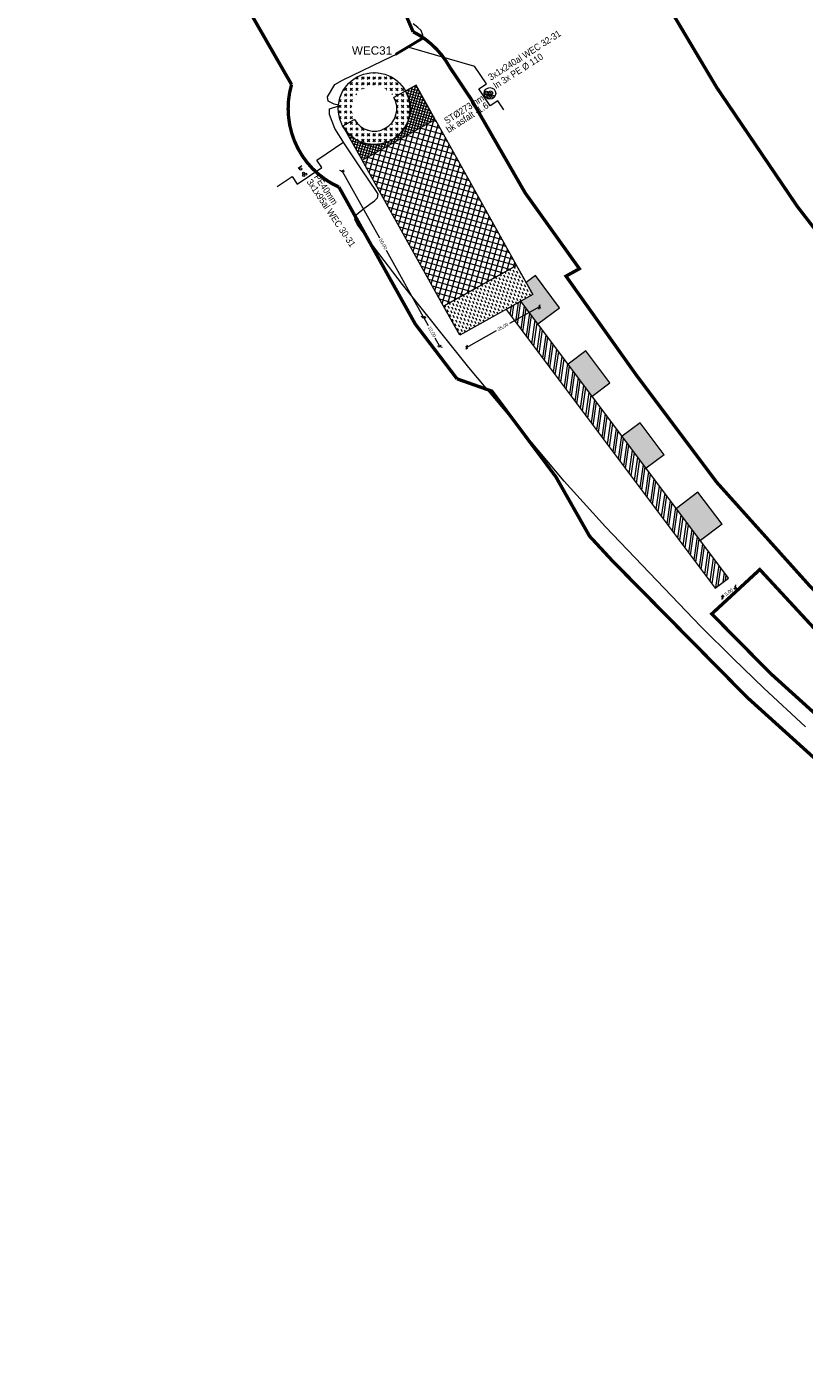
# Model space of a CAD drawing. Header units: metres. Extents: x 68442 to 71740, y 407111 to 411160.
# Tile 78 of 186: x 70321 to 70554, y 407735 to 408137. Entities that reach past the tile are written whole.
import ezdxf
from ezdxf.enums import TextEntityAlignment as Align

# ---------------------------------------------------------------- set-up
doc = ezdxf.new("R2010")
doc.units = ezdxf.units.M
doc.linetypes.add('XX-CENTER', pattern=[8, 5, -1, 1, -1])
doc.layers.get('0').update_dxf_attribs({"lineweight": 0})
doc.layers.get('Defpoints').update_dxf_attribs({"lineweight": 0})
for name, color, linetype, lineweight in [('- van den heuvel - hs', 1, 'Continuous', 0), ('- van den heuvel - pe 40mm', 3, 'Continuous', 0), ('- van den heuvel -aanpeillijntjes en ge-explodeerde maatvoering', 7, 'Continuous', 0), ('- van den heuvel -kabel', 150, 'Continuous', 0), ('- van den heuvel -pe 110mm', 7, 'Continuous', 0), ('- van den heuvel -staal 273mm', 7, 'Continuous', 0), ('- van den heuvel -txt', 7, 'Continuous', 0), ('-revisie mantelbuizen', 7, 'Continuous', 0), ('MACG_alg_werkgrens', 3, 'XX-CENTER', 0), ('RS AB Kabel', 224, 'Continuous', 0)]:
    doc.layers.add(name, color=color, linetype=linetype, lineweight=lineweight)
for name, color, linetype, lineweight, transparency in [('MACG_n_maatvoering', 3, 'Continuous', 0, 0.8), ('MACG_n_vhr_arc_auxcrane', 3, 'Continuous', 0, 0.8), ('MACG_n_vhr_arc_craneplatform_18', 150, 'Continuous', 0, 0.8), ('MACG_n_vhr_arc_craneplatform_18_temp', 34, 'Continuous', 0, 0.8), ('MACG_n_vhr_arc_gravel', 34, 'Continuous', 0, 0.8), ('MACG_n_vhr_arc_laydown', 2, 'Continuous', 0, 0.8), ('MACG_n_vhr_arc_preassembly_13.5', 6, 'Continuous', 0, 0.8), ('MACG_n_vhr_kant_', 7, 'Continuous', 0, 0.8)]:
    doc.layers.add(name, color=color, linetype=linetype, lineweight=lineweight, transparency=transparency)
doc.styles.add('Arial', font='arial.ttf')
doc.styles.add('MACG_standaard', font='arial.ttf', dxfattribs={"height": 2})
doc.styles.get("Standard").update_dxf_attribs({"font": 'arial.ttf'})
doc.dimstyles.new('MACG_standaard', dxfattribs={"dimscale": 0, "dimtxt": 2, "dimasz": 2, "dimexe": 1, "dimexo": 0.1, "dimgap": 1, "dimtad": 0, "dimzin": 1, "dimtxsty": 'MACG_standaard', "dimcen": 0, "dimclrd": 256, "dimclre": 256, "dimclrt": 256, "dimazin": 0, "dimtfac": 1, "dimtofl": 0, "dimtmove": 1, "dimatfit": 3, "dimfxl": 1, "dimfxlon": 1, "dimtfill": 1, "dimlwd": -1, "dimlwe": -1, "dimarcsym": 0})

# ---------------------------------------------------------------- blocks, each defined once
blk = doc.blocks.new('_Oblique')
at = {"color": 0, "linetype": 'ByBlock', "lineweight": -2}
blk.add_line((-0.5, -0.5), (0.5, 0.5), dxfattribs=at)
blk = doc.blocks.new('*D132')
at = {"layer": 'Defpoints', "color": 0, "transparency": 16777216}
for p in [(70421.38, 408097.61), (70445.71, 408053.92), (70439.76, 408050.61)]:
    blk.add_point(p, dxfattribs=at)
at = {"layer": 'MACG_n_maatvoering', "transparency": 16777216}
for p, q in [((70415.87, 408094.54), (70415, 408094.05)), ((70415.43, 408094.29), (70426.53, 408074.36)), ((70439.76, 408050.61), (70428.66, 408070.54)), ((70440.2, 408050.85), (70439.32, 408050.37))]:
    blk.add_line(p, q, dxfattribs=at)
for p, rotation in [((70415.43, 408094.29), 119.1110258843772), ((70439.76, 408050.61), 299.1110258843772)]:
    blk.add_blockref('_Oblique', p, dxfattribs=dict(at, rotation=rotation))
at = {"layer": 'MACG_n_maatvoering', "transparency": 16777216, "insert": (70427.6, 408072.45), "char_height": 1, "attachment_point": 5, "rotation": 299.111, "style": 'MACG_standaard', "bg_fill": 3, "box_fill_scale": 1.1, "bg_fill_color": 256, "bg_fill_true_color": 13158600, "bg_fill_transparency": 0}
blk.add_mtext('50,00', dxfattribs=at)
blk = doc.blocks.new('*D131')
at = {"layer": 'Defpoints', "color": 0, "transparency": 16777216}
for p in [(70445.71, 408053.91), (70450.58, 408045.18), (70444.63, 408041.87)]:
    blk.add_point(p, dxfattribs=at)
at = {"layer": 'MACG_n_maatvoering', "transparency": 16777216}
for p, q in [((70440.2, 408050.84), (70439.33, 408050.36)), ((70439.76, 408050.6), (70441.16, 408048.1)), ((70444.63, 408041.87), (70443.24, 408044.37)), ((70445.06, 408042.11), (70444.19, 408041.62))]:
    blk.add_line(p, q, dxfattribs=at)
for p, rotation in [((70439.76, 408050.6), 119.1110258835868), ((70444.63, 408041.87), 299.1110258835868)]:
    blk.add_blockref('_Oblique', p, dxfattribs=dict(at, rotation=rotation))
at = {"layer": 'MACG_n_maatvoering', "transparency": 16777216, "insert": (70442.2, 408046.23), "char_height": 1, "attachment_point": 5, "rotation": 299.111, "style": 'MACG_standaard', "bg_fill": 3, "box_fill_scale": 1.1, "bg_fill_color": 256, "bg_fill_true_color": 13158600, "bg_fill_transparency": 0}
blk.add_mtext('10,00', dxfattribs=at)
blk = doc.blocks.new('*D130')
at = {"layer": 'Defpoints', "color": 0, "transparency": 16777216}
for p in [(70472.41, 408057.36), (70474.43, 408053.73), (70450.57, 408045.2)]:
    blk.add_point(p, dxfattribs=at)
at = {"layer": 'MACG_n_maatvoering', "transparency": 16777216}
for p, q in [((70474.43, 408053.73), (70465.43, 408048.72)), ((70474.19, 408054.17), (70474.67, 408053.3)), ((70452.59, 408041.57), (70461.59, 408046.58)), ((70452.35, 408042.01), (70452.83, 408041.13))]:
    blk.add_line(p, q, dxfattribs=at)
for p, rotation in [((70474.43, 408053.73), 29.12065022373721), ((70452.59, 408041.57), 209.1206502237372)]:
    blk.add_blockref('_Oblique', p, dxfattribs=dict(at, rotation=rotation))
at = {"layer": 'MACG_n_maatvoering', "transparency": 16777216, "insert": (70463.51, 408047.65), "char_height": 1, "attachment_point": 5, "rotation": 29.1207, "style": 'MACG_standaard', "bg_fill": 3, "box_fill_scale": 1.1, "bg_fill_color": 256, "bg_fill_true_color": 13158600, "bg_fill_transparency": 0}
blk.add_mtext('25,00', dxfattribs=at)
blk = doc.blocks.new('*D126')
at = {"layer": 'Defpoints', "color": 0, "transparency": 16777216}
for p in [(70530.98, 407972.57), (70526.98, 407969.57)]:
    blk.add_point(p, dxfattribs=at)
at = {"layer": 'MACG_n_maatvoering', "transparency": 16777216}
for p, q in [((70532.75, 407970.22), (70533.35, 407969.42)), ((70528.75, 407967.22), (70529.35, 407966.42)), ((70529.05, 407966.82), (70529.61, 407967.24)), ((70533.05, 407969.82), (70532.49, 407969.4))]:
    blk.add_line(p, q, dxfattribs=at)
for p, rotation in [((70533.05, 407969.82), 36.87981270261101), ((70529.05, 407966.82), 216.879812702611)]:
    blk.add_blockref('_Oblique', p, dxfattribs=dict(at, rotation=rotation))
at = {"layer": 'MACG_n_maatvoering', "transparency": 16777216, "insert": (70531.05, 407968.32), "char_height": 1, "attachment_point": 5, "rotation": 36.8798, "style": 'MACG_standaard', "bg_fill": 3, "box_fill_scale": 1.1, "bg_fill_color": 256, "bg_fill_true_color": 13158600, "bg_fill_transparency": 0}
blk.add_mtext('5,00', dxfattribs=at)
at = {"layer": 'Defpoints', "color": 0, "transparency": 16777216}
blk.add_point((70533.05, 407969.82), dxfattribs=at)

msp = doc.modelspace()

# ---------------------------------------------------------------- hatches: boundary and pattern name
at = {"layer": 'MACG_n_vhr_arc_auxcrane'}
h = msp.add_hatch(dxfattribs=at)
h.set_pattern_fill('ACO-BETON_DETAIL', color=256, scale=2, angle=90, style=0, pattern_type=2)
h.set_pattern_definition([(36.8798127, (35246.6481, 204019.8426), (-0.1201142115, 0.659979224), [0, -0.6])])
h.paths.add_polyline_path([(70522.556, 407983.801), (70529.013, 407988.645), (70521.811, 407998.244), (70515.355, 407993.4)])
h.paths.add_polyline_path([(70504.51, 408019.018), (70499.151, 408014.997), (70506.353, 408005.399), (70511.711, 408009.419)])
h.paths.add_polyline_path([(70488.238, 408040.564), (70482.947, 408036.595), (70490.149, 408026.996), (70495.439, 408030.965)])
h.paths.add_polyline_path([(70480.401, 408053.437), (70473.2, 408063.036), (70470.414, 408060.946), (70472.41, 408057.363), (70468.852, 408055.381), (70473.945, 408048.593)])
at = {"layer": 'MACG_n_vhr_arc_craneplatform_18'}
h = msp.add_hatch(dxfattribs=at)
h.set_pattern_fill('ANSI37', color=256, angle=89.99037, style=0)
h.set_pattern_definition([(74.111016, (35210.6916, 204048.8037), (-1.526847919, 0.434616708), []), (164.111016, (35210.6916, 204048.8037), (-0.434616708, -1.526847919), [])])
h.paths.add_polyline_path([(70467.543, 408066.099), (70445.708, 408053.924), (70421.383, 408097.607), (70443.223, 408109.774)])
at = {"layer": 'MACG_n_vhr_arc_craneplatform_18_temp'}
h = msp.add_hatch(dxfattribs=at)
h.set_pattern_fill('ANSI37', color=256, scale=0.5, angle=89.9295, style=0)
h.set_pattern_definition([(74.05014788, (35222.8542, 204026.96176), (-0.7631926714, 0.2181192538), []), (164.05014788, (35222.8542, 204026.96176), (-0.2181192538, -0.7631926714), [])])
h.paths.add_polyline_path([(70415.699, 408107.609), (70421.383, 408097.607), (70443.223, 408109.774), (70437.536, 408119.983), (70434.391, 408118.231, -0.9915104)])
at = {"layer": 'MACG_n_vhr_arc_gravel'}
h = msp.add_hatch(dxfattribs=at)
h.set_pattern_fill('GOST_GLASS', color=256, scale=0.2)
h.set_pattern_definition([(45, (1200, -2481), (1.697056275, -2e-16), [1, -1.4]), (45, (1200.4243, -2481), (1.697056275, -2e-16), [0.4, -2]), (45, (1200, -2480.5757), (1.697056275, -2e-16), [0.4, -2])])
h.paths.add_polyline_path([(70435.75, 408113, 1), (70414.25, 408113, 1)])
h.paths.add_polyline_path([(70418.25, 408113, -1), (70431.75, 408113, -1)], flags=16)
at = {"layer": 'MACG_n_vhr_arc_laydown'}
h = msp.add_hatch(dxfattribs=at)
h.set_pattern_fill('ANSI32', color=256, scale=0.4, angle=90, style=0)
h.set_pattern_definition([(81.8798127, (35246.6481, 204019.8426), (-1.885900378, 0.269081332), []), (81.8798127, (35247.3665, 204020.3815), (-1.885900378, 0.269081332), [])])
h.paths.add_polyline_path([(70468.852, 408055.381), (70464.444, 408052.926), (70526.983, 407969.57), (70530.983, 407972.57)])
at = {"layer": 'MACG_n_vhr_arc_preassembly_13.5'}
h = msp.add_hatch(dxfattribs=at)
h.set_pattern_fill('DASH', color=256, scale=0.5, angle=299.12065, style=0)
h.set_pattern_definition([(299.12065, (69982.37296, 409427.91986), (1.07969618, -0.30713888), [0.79375, -0.79375])])
h.paths.add_polyline_path([(70467.543, 408066.099), (70472.41, 408057.363), (70450.57, 408045.197), (70445.708, 408053.924)])

# ---------------------------------------------------------------- linework, layer by layer
at = {"layer": '- van den heuvel - hs'}
for centre in [(70458.688, 408117.456), (70459.125, 408116.729), (70459.584, 408117.566), (70403.847, 408093.683), (70403.902, 408092.977), (70404.51, 408093.384)]:
    msp.add_circle(centre, 0.326, dxfattribs=at)
at = {"layer": '- van den heuvel - pe 40mm'}
for centre in [(70460.499, 408116.66), (70402.992, 408094.95)]:
    msp.add_circle(centre, 0.326, dxfattribs=at)
at = {"layer": '- van den heuvel -aanpeillijntjes en ge-explodeerde maatvoering'}
for points in [[(70458.523, 408120.37), (70454.979, 408125.658)], [(70463.753, 408112.611), (70461.93, 408115.271), (70459.702, 408113.775), (70456.295, 408118.874), (70458.523, 408120.37)], [(70395.991, 408089.732), (70400.443, 408092.641), (70401.932, 408090.41), (70409.298, 408095.338), (70407.808, 408097.57)]]:
    msp.add_lwpolyline(points, dxfattribs=at)
at = {"layer": '- van den heuvel -kabel'}
msp.add_lwpolyline([(70403.298, 408095.827), (70402.215, 408095.103)], dxfattribs=at)
at = {"layer": '- van den heuvel -pe 110mm'}
for centre in [(70458.599, 408117.612), (70459.275, 408116.602), (70459.773, 408117.673)]:
    msp.add_circle(centre, 0.589, dxfattribs=at)
at = {"layer": '- van den heuvel -staal 273mm'}
msp.add_circle((70459.599, 408117.548), 1.74, dxfattribs=at)
at = {"layer": '-revisie mantelbuizen'}
msp.add_lwpolyline([(70431.502, 408129.039), (70439.562, 408133.846), (70439.378, 408134.156), (70431.318, 408129.349)], close=True, dxfattribs=at)
msp.add_lwpolyline([(70435.389, 408131.357), (70454.979, 408125.658)])
at = {"layer": 'MACG_alg_werkgrens', "ltscale": 10, "const_width": 1, "flags": 128}
for points in [[(71465.406, 407420.649), (71462.648, 407413.139), (71437.76, 407423.219), (71431.706, 407426.394), (71412.362, 407436.329), (71404.772, 407439.8), (71316.491, 407480.179), (71284.757, 407496.468), (71249.36, 407511.986), (71214.962, 407529.71), (71191.396, 407483.927), (71150.589, 407404.732), (71168.177, 407392.902), (71161.286, 407373.515), (71144.93, 407344.206), (71115.901, 407287.439), (71113.936, 407270.957), (71078.17, 407236.48), (71058.5, 407222.66), (71032.65, 407211.546), (71010.252, 407205.593), (70981.457, 407204.101), (70943.412, 407210.809), (70922.41, 407219.64), (70878.588, 407248.774), (70729.287, 407351.852), (70728.011, 407352.727), (70721.986, 407343.937), (70649.092, 407393.899), (70655.14, 407402.682), (70545.753, 407478.064), (70437.714, 407552.884), (70364.415, 407603.356), (70358.371, 407594.578), (70285.156, 407644.993), (70291.2, 407653.77), (70290.166, 407654.482), (70161.924, 407742.734), (70051.196, 407819.283), (69996.965, 407856.448), (69990.953, 407847.665), (69918.942, 407896.96), (69924.665, 407905.98), (69895.152, 407926.411), (69875.283, 407939.445), (69866.942, 407949.246), (69858.226, 407963.205), (69853.141, 407974.836), (69850.175, 407984.571), (69848.045, 407995.783), (69847.238, 408005.92), (69847.575, 408017.366), (69850.692, 408034.812), (69856.32, 408050.261), (69881.049, 408099.821), (69906.237, 408140.878), (69967.707, 408228.575), (69960.209, 408232.624), (70003.187, 408311.8), (70010.402, 408307.905), (70017.122, 408319.519), (70025.131, 408331.446), (70040.788, 408352.956), (70049.799, 408367.543), (70051.76, 408375.163), (70051.76, 408388.582), (70050.801, 408393.32), (70041.254, 408423.688), (70025.21, 408462.21), (70000, 408479.97), (70026.48, 408518.11), (70037.55, 408530.34), (70000.74, 408556.19), (69948.82, 408555.87), (69945.706, 408544.622), (69935.731, 408545.183), (69934.935, 408531.604), (69933.362, 408531.647), (69909.742, 408532.502), (69886.023, 408533.491), (69877.993, 408531.836), (69872.373, 408529.287), (69866.167, 408524.444), (69862.498, 408520.061), (69837.613, 408484.605), (69809.513, 408445.146), (69781.226, 408404.8), (69725.804, 408325.916), (69710.272, 408304.049), (69716.446, 408293.344), (69670.885, 408229.882), (69661.509, 408235.01), (69616.618, 408171.189), (69587.096, 408130.353), (69560.303, 408110.729), (69539.944, 408104.392), (69528.345, 408103.56), (69507.689, 408106.382), (69464.232, 408116.875), (69390.794, 408134.475), (69305.748, 408154.827), (69258.955, 408166.338), (69256.366, 408156.094), (69179.705, 408174.624), (69182.444, 408184.419), (69087.142, 408207.366), (69023.233, 408222.725), (68907.132, 408250.608), (68902.908, 408251.859), (68900.299, 408241.591), (68835.419, 408257.387), (68829.632, 408258.796), (68832.328, 408268.999), (68737.755, 408291.435), (68644.879, 408313.766), (68615.273, 408320.987), (68594.693, 408327.905), (68576.927, 408338.663), (68562.076, 408352.857), (68546.452, 408379.502), (68540.008, 408412.479), (68541.066, 408429.152), (68546.111, 408448.237), (68554.716, 408465.172), (68568.02, 408486.068), (68572.082, 408493.356), (68609.76, 408545.329), (68617.565, 408556.908), (68611.491, 408569.232), (68613.993, 408571.672), (68618.227, 408575.759), (68626.695, 408569.435), (68642.688, 408558.198), (68662.531, 408551.978), (68668.417, 408551.15), (68681.155, 408552.078), (68777.078, 408555.179), (68865.598, 408557.839), (68968.374, 408561.089), (68968.042, 408571.651), (69050.82, 408574.296), (69051.157, 408563.567), (69101.098, 408565.358), (69165.377, 408568.999), (69201.139, 408575.735), (69238.476, 408587.237), (69270.772, 408598.893), (69301.489, 408607.78), (69333.401, 408612.335), (69363.39, 408613.518), (69363.055, 408624.14), (69449.855, 408626.87), (69450.192, 408616.199), (69480.35, 408617.459), (69579.387, 408620.368), (69614.723, 408622.63), (69659.05, 408629.938), (69712.969, 408640.811), (69764.613, 408650.999), (69762.56, 408661.426), (69838.754, 408676.274), (69854.066, 408668.451), (69862.318, 408670.115), (69871.007, 408670.753), (69877.268, 408669.616), (69884.534, 408665.432, 0.1150556), (69905.12, 408655.227), (69931.992, 408655.635), (69931.738, 408665.079), (69938.17, 408668.13), (69963.51, 408670.944), (69968.941, 408666.443), (70014.092, 408666.62), (70013.062, 408666.64), (70052.031, 408665.879), (70108.785, 408664.771), (70108.492, 408626.708), (70110.09, 408574.745), (70140.741, 408574.068), (70179.845, 408576.978), (70179.492, 408582.411), (70179.031, 408601.284), (70178.231, 408626.657), (70181.15, 408635.23), (70209.1, 408636.03), (70213.163, 408636.958), (70243.092, 408639.29), (70307.758, 408639.306), (70343.557, 408641.26), (70345.206, 408641.26), (70348.034, 408642.108), (70362.751, 408644.755), (70395.793, 408649.478), (70408.702, 408650.577), (70462.537, 408652.339), (70514.375, 408653.899), (70565.274, 408655.659), (70615.598, 408657.229), (70697.729, 408659.789), (70697.418, 408670.422), (70790.324, 408673.323), (70790.641, 408662.506), (70800.376, 408662.581), (70824.594, 408660.546), (70844.968, 408657.027), (70866.867, 408651.43), (70890.771, 408644.483), (70907.698, 408639.7), (70924.847, 408635.915), (70950.418, 408631.746), (70970.909, 408629.969), (70995.819, 408629.65), (71028.881, 408630.449), (71080.388, 408632.239), (71137.011, 408633.806), (71136.703, 408644.531), (71229.599, 408647.351), (71229.915, 408636.714), (71266.395, 408637.869), (71303.344, 408639.089), (71382.507, 408641.709), (71438.798, 408643.409), (71473.55, 408644.498), (71500.58, 408646.369), (71530.71, 408651.273), (71551.002, 408656.043), (71572.149, 408662.424), (71569.02, 408672.348), (71657.68, 408700.266), (71664.655, 408678.126), (71673.979, 408641.979), (71625.171, 408626.246), (71590.668, 408648.917), (71584.955, 408652.174), (71567.883, 408646.935), (71559.774, 408644.344), (71531.935, 408638.002), (71507.048, 408633.798), (71478.724, 408631.138), (71468.632, 408630.812), (71416.841, 408629.098), (71228.116, 408623.147), (71229.461, 408586.715), (71178.215, 408584.813), (71151.058, 408616.106), (71146.916, 408620.699), (71040.783, 408617.356), (70988.897, 408616.225), (70970.676, 408616.505), (70947.885, 408618.458), (70921.561, 408622.803), (70904.249, 408626.625), (70852.735, 408641.218), (70841.996, 408643.938), (70822.693, 408647.276), (70799.636, 408649.208), (70788.663, 408649.061), (70789.991, 408613.085), (70738.91, 408611.189), (70712.52, 408641.822), (70708.479, 408646.829), (70424.502, 408637.837), (70408.438, 408637.263), (70397.35, 408635.843), (70386.61, 408634.549), (70376.012, 408632.71), (70360.761, 408629.878), (70353.585, 408621.127), (70363.582, 408543.674), (70361.281, 408539.705), (70365.314, 408451.569), (70364.256, 408404.678), (70367.836, 408365.748), (70374.776, 408321.971), (70384.599, 408277.163), (70396.634, 408235.657), (70410.682, 408196.472), (70436.61, 408135.984, -0.1523607), (70447.619, 408125.306), (70453.92, 408115.911), (70470.126, 408087.78), (70486.342, 408065.104), (70482.343, 408062.878), (70503.254, 408033.442), (70527.367, 408001.27), (70555.217, 407970.242), (70589.376, 407936.652), (70638.984, 407895.054), (70665.899, 407875.91), (70668.25, 407879.794), (70677.505, 407872.509), (70719.039, 407847.669), (70758.4, 407822.34), (70775.091, 407782.344), (70841.348, 407747.704), (70908.119, 407712.795), (70911.322, 407718.92), (70949.973, 407708.535), (71003.554, 407681.932), (71013.434, 407700.68), (71080.281, 407665.416), (71160.477, 407596.544), (71171.337, 407593.164), (71190.181, 407586.248), (71207.298, 407579.286), (71234.021, 407566.554), (71277.874, 407543.714), (71304.765, 407528.777), (71331.295, 407511.637), (71350.687, 407502.493), (71366.901, 407505.469), (71378.503, 407523.138), (71443.522, 407480.851, -0.2173664), (71465.406, 407420.649)], [(70449.751, 408032.163), (70449.751, 408032.163), (70437.26, 408048.557), (70414.446, 408089.512, -0.3740079), (70400.275, 408120.193), (70381.121, 408153.533), (70372.268, 408163.828), (70353.318, 408204.864), (70334.342, 408247.817), (70308.213, 408318.397), (70297.487, 408362.168), (70288.889, 408397.157), (70280.291, 408432.15), (70275.143, 408459.922), (70272.268, 408479.577), (70270.836, 408507.892), (70305.356, 408513.047), (70308.932, 408516.528), (70286.132, 408539.946), (70289.559, 408543.501), (70271.349, 408561.055), (70272.887, 408576.356), (70305.692, 408609.863), (70303.117, 408628.631), (70214.729, 408626.476, 0.4080166), (70190.072, 408599.729), (70194.782, 408539.543), (70180.571, 408538.431), (70173.023, 408540.32), (70162.754, 408538.249), (70123.209, 408526.059), (70117.394, 408545.262), (70096.494, 408538.74), (70089.025, 408536.409), (70069.326, 408530.261), (70064.97, 408530.261), (70064.97, 408530.261), (70032.386, 408502.995), (70024.178, 408496.558), (70024.783, 408494.331), (70030.873, 408475.178), (70040.424, 408478.287), (70065.288, 408399.01, -0.1691892), (70062.026, 408359.704), (70044.785, 408334.682), (70029.708, 408312.801), (70025.151, 408301.657), (70055.079, 408289.647), (70035.99, 408242.051), (69983.206, 408225.941), (69958.716, 408190.459), (69928.81, 408147.129), (69891.671, 408088.635), (69874.644, 408051.766), (69867.207, 408035.66), (69868.166, 408034.583), (69864.003, 408016.615), (69863.573, 408003.322), (69866.171, 407986.393), (69870.823, 407973.579), (69882.918, 407954.884), (69901.665, 407941.327), (69931.143, 407921.235), (69949.417, 407947.806), (69991.674, 407918.794), (69995.138, 407873.29), (70296.881, 407665.423), (70317.094, 407694.851), (70359.37, 407665.826), (70362.861, 407619.969), (70630.25, 407435.768), (70660.421, 407415.003), (70680.436, 407444.142), (70722.713, 407415.117), (70726.166, 407369.755), (70746.399, 407355.829), (70860.012, 407276.97), (70923.64, 407234.339), (70930.51, 407230.937), (70942.36, 407225.069), (70957.548, 407221.528), (70971.471, 407218.281), (70982.063, 407217.872), (70996.886, 407217.299), (71015.507, 407220.097), (71035.843, 407226.792, -0.7887954), (71046.434, 407275.744), (71049.352, 407277.993), (71063.781, 407306.584), (71073.046, 407323.92), (71078.986, 407335.034), (71087.075, 407350.169), (71114.981, 407403.763), (71133.436, 407394.253), (71179.714, 407483.087), (71218.767, 407558.877), (71211.959, 407562.385), (71175.728, 407577.356), (71153.873, 407584.711), (71134.026, 407590.44), (71112.744, 407597.537), (71091.531, 407605.714), (71060.724, 407614.389, -0.0950505), (71052.716, 407619.868), (71041.845, 407625.02), (70995.129, 407648.794), (70996.507, 407651.409), (70889.072, 407707.568), (70786.374, 407761.327), (70748.986, 407780.821), (70719.814, 407796.404, -0.2913531), (70694.998, 407808.622), (70652.208, 407834.486), (70644.454, 407840.479), (70647.408, 407845.653), (70642.74, 407848.811), (70629.043, 407859.346), (70617.43, 407868.279), (70606.968, 407876.325), (70598.635, 407882.735), (70585.65, 407892.722), (70579.8, 407897.745), (70571.586, 407905.173), (70565.007, 407911.122), (70557.904, 407917.544), (70552.796, 407922.163), (70546.418, 407927.931), (70536.509, 407936.891), (70533.553, 407939.886), (70527.429, 407946.09), (70518.812, 407954.821), (70511.889, 407961.835), (70505.061, 407968.754), (70496.289, 407977.642), (70489.386, 407985.104), (70479.295, 408002.881), (70473.931, 408010.063), (70469.694, 408015.735), (70464.149, 408023.159), (70460.157, 408028.486), (70449.751, 408032.163)]]:
    msp.add_lwpolyline(points, format="xyb", dxfattribs=at)
at = {"layer": 'MACG_n_vhr_arc_auxcrane'}
msp.add_lwpolyline([(70464.444, 408052.926), (70526.983, 407969.57), (70530.983, 407972.57), (70468.852, 408055.381)], close=True, dxfattribs=at)
at = {"layer": 'MACG_n_vhr_kant_'}
for points in [[(70443.223, 408109.774), (70437.536, 408119.983), (70430.897, 408116.285)], [(70419.103, 408109.715), (70415.609, 408107.769), (70421.383, 408097.607)], [(70467.543, 408066.099), (70445.708, 408053.924), (70421.383, 408097.607), (70443.223, 408109.774), (70467.543, 408066.099)], [(70473.945, 408048.593), (70480.401, 408053.437), (70473.2, 408063.036), (70470.414, 408060.946)], [(70490.149, 408026.996), (70495.439, 408030.965), (70488.238, 408040.564), (70482.947, 408036.595)], [(70504.51, 408019.018), (70499.151, 408014.997)], [(70511.711, 408009.419), (70504.51, 408019.018)], [(70511.711, 408009.419), (70506.353, 408005.399)], [(70521.811, 407998.244), (70515.355, 407993.4)], [(70529.013, 407988.645), (70521.811, 407998.244)], [(70529.013, 407988.645), (70522.556, 407983.801)]]:
    msp.add_lwpolyline(points, dxfattribs=at)
msp.add_lwpolyline([(70467.543, 408066.099), (70472.41, 408057.363), (70450.57, 408045.197), (70445.708, 408053.924)], close=True, dxfattribs=at)
msp.add_circle((70425, 408113), 10.75, dxfattribs=at)
for radius in [10.75, 6.75]:
    msp.add_arc((70425, 408113), radius, 209.12065, 29.12065, dxfattribs=at)
at = {"layer": 'RS AB Kabel', "ltscale": 0.1}
msp.add_lwpolyline([(70414.319, 408114.062), (70412.979, 408114.29), (70411.182, 408115.202), (70411.046, 408116.533), (70413.188, 408120.156), (70415.514, 408121.482), (70430.323, 408128.697), (70431.41, 408129.194), (70439.47, 408134.001), (70439.512, 408134.941), (70438.999, 408136.322), (70437.994, 408137.285), (70436.664, 408138.301)], dxfattribs=at)

# ---------------------------------------------------------------- texts
at = {"layer": '- van den heuvel -txt', "width": 0.9}
for s, p in [('3x1x240al WEC 32-31', (70459.87, 408121.318)), ('In 3x PE %%C 110', (70461.394, 408118.799))]:
    msp.add_text(s, height=2, rotation=32.68533, dxfattribs=at).set_placement(p)
for s, p in [('ST%%C273mm', (70458.103, 408115.588)), ('bk asfalt -1.6', (70459.393, 408113.401))]:
    msp.add_text(s, height=2, rotation=32.68533, dxfattribs=at).set_placement(p, align=Align.RIGHT)
at = {"style": 'Arial'}
msp.add_text('WEC31', height=2.5, dxfattribs=at).set_placement((70418.315, 408129.128))

# ---------------------------------------------------------------- next in the draw order: dimensions: what is measured, and where the dimension line sits
at = {"layer": 'MACG_n_maatvoering'}
for p1, p2, distance, picture, middle in [((70421.383, 408097.607), (70445.708, 408053.924), -6.81, '*D132', (70427.596, 408072.452)), ((70526.983, 407969.57), (70530.983, 407972.57), -3.441, '*D126', (70531.048, 407968.317))]:
    dim = msp.add_aligned_dim(p1=p1, p2=p2, distance=distance, dimstyle='MACG_standaard', override={"dimblk1": 'Oblique', "dimblk2": 'Oblique', "dimsah": 1}, dxfattribs=at)
    dim.commit()
    dim.dimension.update_dxf_attribs({"geometry": picture, "text_midpoint": middle})

# ---------------------------------------------------------------- next in the draw order: linework, layer by layer
at = {"layer": '- van den heuvel -aanpeillijntjes en ge-explodeerde maatvoering'}
msp.add_lwpolyline([(70407.808, 408097.57), (70415.933, 408103.008)], dxfattribs=at)
at = {"layer": 'MACG_alg_werkgrens', "ltscale": 10, "const_width": 1, "flags": 128}
msp.add_lwpolyline([(70564.712, 407924.87), (70543.427, 407944.117), (70525.927, 407961.848), (70540.29, 407975.127), (70576.292, 407936.188), (70564.719, 407924.864)], dxfattribs=at)

# ---------------------------------------------------------------- next in the draw order: texts
at = {"layer": '- van den heuvel -txt', "width": 0.9}
for s, p in [('3x1x95al WEC 30-31', (70404.68, 408091.092)), ('PE40mm', (70406.88, 408092.536))]:
    msp.add_text(s, height=2, rotation=303.77988, dxfattribs=at).set_placement(p)

# ---------------------------------------------------------------- next in the draw order: dimensions: what is measured, and where the dimension line sits
at = {"layer": 'MACG_n_maatvoering'}
dim = msp.add_linear_dim(base=(70444.628, 408041.866), p1=(70445.713, 408053.915), p2=(70450.579, 408045.18), angle=119.11103, dimstyle='MACG_standaard', override={"dimblk1": 'Oblique', "dimblk2": 'Oblique', "dimsah": 1}, dxfattribs=at)
dim.commit()
dim.dimension.update_dxf_attribs({"geometry": '*D131', "text_midpoint": (70442.196, 408046.234)})

# ---------------------------------------------------------------- next in the draw order: dimensions: what is measured, and where the dimension line sits
dim = msp.add_aligned_dim(p1=(70450.57, 408045.197), p2=(70472.41, 408057.363), distance=-4.153, dimstyle='MACG_standaard', override={"dimblk1": 'Oblique', "dimblk2": 'Oblique', "dimsah": 1}, dxfattribs=at)
dim.commit()
dim.dimension.update_dxf_attribs({"geometry": '*D130', "text_midpoint": (70463.511, 408047.652)})

# ---------------------------------------------------------------- next in the draw order: hatches: boundary and pattern name
at = {"layer": 'MACG_n_vhr_arc_gravel'}
h = msp.add_hatch(dxfattribs=at)
h.set_pattern_fill('GOST_GLASS', color=256, scale=0.2, angle=520.08587, style=0)
h.set_pattern_definition([(273.21993453, (35012.6843, 204126.80925), (-0.56535144, -0.6327540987), [0.5, -0.7]), (273.21993453, (35012.543, 204126.65106), (-0.56535144, -0.6327540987), [0.2, -1]), (273.21993453, (35012.8425, 204126.6679), (-0.56535144, -0.6327540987), [0.2, -1])])
h.paths.add_polyline_path([(70025.251, 408271.452, -0.41262), (70016.486, 408267.736, -0.4158089), (70012.749, 408276.548), (70009.045, 408278.058, 0.4158089), (70014.996, 408264.023, 0.41262), (70028.955, 408269.942)])
h.paths.add_polyline_path([(70023.004, 408283.977, 0.41262), (70009.045, 408278.058), (70012.749, 408276.548, -0.41262), (70021.514, 408280.264, -0.4158089), (70025.251, 408271.452), (70028.955, 408269.942, 0.4158089)])
h.paths.add_polyline_path([(69961.004, 407918.977, 1), (69952.996, 407899.023, 1)])
h.paths.add_polyline_path([(69954.486, 407902.736, -1), (69959.514, 407915.264, -1)], flags=16)
h.paths.add_polyline_path([(70328.004, 407665.977, 1), (70319.996, 407646.023, 1)])
h.paths.add_polyline_path([(70321.486, 407649.736, -1), (70326.514, 407662.264, -1)], flags=16)
h.paths.add_polyline_path([(70683.996, 407395.023, 1), (70692.004, 407414.977, 1)])
h.paths.add_polyline_path([(70690.514, 407411.264, -1), (70685.486, 407398.736, -1)], flags=16)

# ---------------------------------------------------------------- next in the draw order: linework, layer by layer
at = {"layer": 'MACG_alg_werkgrens', "ltscale": 10, "const_width": 1, "flags": 128}
msp.add_lwpolyline([(69927.775, 411146.701), (69958.643, 411121.124), (69929.538, 411089.963), (69916.308, 411072.618), (69900.727, 411054.98), (69886.027, 411023.818, -0.1304961), (69898.962, 410988.834), (69896.901, 410882.413, -0.1852686), (69878.968, 410842.138), (69880.728, 410694.853), (69881.903, 410644.876), (69880.138, 410589.608), (69881.019, 410569.617), (69883.077, 410559.328), (69884.841, 410552.566), (69884.841, 410541.983), (69883.37, 410513.761), (69882.488, 410502.59), (69880.136, 410490.536, -0.3312528), (69870.432, 410397.345), (69869.256, 410384.115), (69866.022, 410372.944), (69862.2, 410365.595), (69853.38, 410353.836), (69843.091, 410345.016), (69846.619, 410343.253), (69848.088, 410336.491), (69850.44, 410325.32), (69853.086, 410322.38), (69856.907, 410317.088), (69867.784, 410294.157), (69879.249, 410272.402), (69895.711, 410244.474), (69904.53, 410231.244), (69908.646, 410231.244), (69913.35, 410225.071), (69915.113, 410217.133), (69922.757, 410204.786), (69930.988, 410194.496), (69939.219, 410191.85), (69944.217, 410188.616), (69952.742, 410174.505), (69955.976, 410172.447), (69964.207, 410170.977), (69973.321, 410168.037), (69983.022, 410161.569), (69986.549, 410155.101), (69992.429, 410145.694), (69999.778, 410128.643), (70015.652, 410089.837), (70028.293, 410081.017), (70036.23, 410051.325), (70040.64, 410046.621), (70046.519, 410032.216), (70065.333, 410003.699), (70094.73, 409960.777), (70121.482, 409920.795), (70148.821, 409878.168), (70173.514, 409835.54), (70202.911, 409780.859), (70218.197, 409746.168), (70235.541, 409703.541), (70265.526, 409617.11), (70280.811, 409555.667), (70297.273, 409515.097), (70304.329, 409504.808), (70329.022, 409480.701), (70336.666, 409479.231), (70378.999, 409490.401), (70419.275, 409495.104), (70435.15, 409496.868), (70457.493, 409507.156), (70527.755, 409521.56), (70627.121, 409534.199), (70683.565, 409538.019), (70782.049, 409538.899), (70836.729, 409535.37), (70895.525, 409526.549), (70924.924, 409555.065), (70938.741, 409563.296), (70955.792, 409567.705), (70972.549, 409567.705), (70984.308, 409564.765), (71012.53, 409552.123), (71048.101, 409530.368), (71051.335, 409527.428), (71092.786, 409505.966), (71103.369, 409498.029), (71138.94, 409472.157), (71173.923, 409442.464), (71186.858, 409424.237), (71195.677, 409403.071), (71197.734, 409377.788), (71192.736, 409348.684), (71186.856, 409334.279), (71178.624, 409321.932), (71167.159, 409309.879), (71155.105, 409301.06), (71135.115, 409293.123), (71135.114, 409285.185), (71161.573, 409285.185), (71185.385, 409280.775), (71196.262, 409276.071), (71259.174, 409246.377), (71279.458, 409234.323), (71292.393, 409229.032), (71334.726, 409215.507), (71372.649, 409207.275), (71419.098, 409194.045), (71441.147, 409186.401), (71485.243, 409167.291), (71505.822, 409156.707, -0.2494956), (71561.678, 409149.945), (71583.726, 409135.245), (71591.076, 409129.953, -0.2193222), (71613.123, 409085.268), (71705.726, 409016.18, -0.6701261), (71666.035, 408863.311), (71668.678, 408758.359, -0.5566509), (71718.065, 408643.118, -0.2719733), (71681.61, 408593.729), (71644.274, 408582.265, -0.2175824), (71593.416, 408591.674), (71550.788, 408580.797), (71515.216, 408574.624), (71484.348, 408571.685), (71452.304, 408570.51), (71266.508, 408564.635, -0.2368532), (71219.176, 408537.883), (71180.371, 408537.296, -0.2044236), (71138.92, 408559.346), (71067.776, 408556.996), (71017.8, 408555.527), (70967.235, 408556.41), (70931.369, 408560.526), (70900.501, 408566.113), (70869.634, 408574.345), (70822.891, 408585.517, -0.1708558), (70792.61, 408566.703), (70781.733, 408564.352), (70737.93, 408564.059, -0.2111859), (70700.889, 408585.814), (70660.319, 408586.403), (70584.472, 408580.819), (70528.615, 408577.292), (70509.507, 408576.411), (70484.518, 408573.472), (70434.835, 408566.711), (70432.189, 408560.244), (70433.364, 408517.616), (70434.539, 408467.639), (70435.714, 408417.663), (70440.122, 408359.16), (70445.119, 408328.88), (70448.941, 408310.653), (70456.289, 408280.961), (70463.05, 408257.442), (70473.339, 408228.632), (70479.806, 408211.581), (70492.153, 408183.652), (70497.444, 408172.481), (70511.849, 408145.434), (70527.429, 408119.27), (70551.535, 408083.697), (70571.525, 408057.827), (70586.518, 408040.481), (70615.915, 408010.201), (70655.602, 407975.804), (70677.356, 407959.047), (70697.934, 407944.935), (70721.159, 407930.235), (70774.957, 407901.13), (70774.957, 407901.13), (70784.364, 407895.544), (70794.359, 407885.549), (70805.824, 407872.025), (70830.517, 407833.513), (70993.087, 407742.669), (71046.003, 407716.21), (71057.174, 407718.855), (71074.519, 407718.267), (71108.621, 407703.861), (71120.086, 407698.569), (71139.782, 407681.224), (71146.25, 407672.404), (71219.45, 407648.884), (71265.311, 407634.184), (71271.485, 407631.244), (71287.653, 407623.306), (71317.639, 407607.431), (71333.22, 407603.609), (71346.155, 407599.787), (71377.023, 407579.795), (71438.464, 407537.167), (71446.107, 407531.875), (71455.809, 407528.935), (71467.274, 407522.467), (71480.209, 407510.707), (71495.201, 407496.302), (71505.196, 407484.542), (71511.37, 407470.725), (71513.721, 407461.024), (71514.309, 407450.146), (71511.369, 407434.272), (71507.253, 407422.806), (71493.729, 407400.17), (71481.382, 407380.18), (71471.092, 407368.127), (71451.689, 407357.25), (71426.113, 407354.311), (71420.233, 407355.193), (71404.652, 407360.485), (71370.845, 407378.124), (71322.632, 407403.702), (71299.114, 407420.459), (71249.726, 407444.273), (71234.733, 407431.044), (71200.629, 407359.313), (71208.273, 407354.903), (71219.444, 407344.026), (71230.32, 407322.565), (71232.084, 407316.685), (71232.672, 407298.458), (71216.796, 407255.832), (71191.806, 407211.441), (71163.877, 407178.516), (71127.423, 407148.53), (71084.501, 407123.543), (71017.473, 407111.197), (70985.429, 407111.786), (70941.92, 407116.785), (70892.238, 407133.249), (70846.083, 407160.002), (70804.045, 407187.637), (70599.731, 407331.399), (70475.379, 407415.48), (70310.752, 407529.548), (70186.988, 407614.218), (70063.224, 407698.887), (69980.028, 407754.745), (69897.715, 407811.486), (69837.744, 407856.76), (69818.929, 407872.929), (69802.173, 407891.745), (69788.65, 407912.617), (69784.534, 407920.849), (69774.834, 407946.72), (69770.718, 407967.592), (69769.249, 407997.872), (69771.895, 408019.333), (69779.54, 408046.379), (69793.945, 408079.893), (69828.049, 408146.626), (69860.094, 408196.308), (69938.001, 408311.841), (69991.214, 408391.508, -0.2266228), (70039.721, 408412.38), (70024.729, 408460.887), (69997.389, 408480.878), (70024.142, 408517.919), (69993.275, 408539.675), (69960.936, 408497.93, -0.1918236), (69923.012, 408470.885), (69876.267, 408403.27), (69848.338, 408365.641), (69840.694, 408349.472), (69820.703, 408324.19), (69799.83, 408297.145), (69786.894, 408275.978), (69764.845, 408249.226), (69754.849, 408233.94), (69746.618, 408221.593), (69734.564, 408209.246), (69722.805, 408202.484), (69716.043, 408199.839), (69704.284, 408197.487), (69691.829, 408197.487), (69684.339, 408197.488), (69669.3, 408203.955), (69662.245, 408208.365), (69641.665, 408176.322), (69625.202, 408151.628), (69617.264, 408144.278), (69598.155, 408117.233), (69589.923, 408103.416), (69585.219, 408095.772), (69574.048, 408083.719), (69571.107, 408072.548), (69563.464, 408062.847), (69560.524, 408059.907), (69545.825, 408050.5), (69529.361, 408043.739), (69527.598, 408054.028), (69523.482, 408061.084), (69520.248, 408062.848), (69502.904, 408063.73), (69494.672, 408073.138), (69486.735, 408077.548), (69476.446, 408084.309), (69460.865, 408090.777), (69438.816, 408097.539), (69422.942, 408102.244), (69413.828, 408103.714), (69395.602, 408113.121), (69374.141, 408116.944), (69348.565, 408121.354), (69344.155, 408121.06), (69332.984, 408125.764), (69300.646, 408131.938), (69295.942, 408120.767), (69290.356, 408111.948), (69284.477, 408105.774), (69277.715, 408099.601), (69264.78, 408092.84), (69257.724, 408090.488), (69249.198, 408088.724), (69246.259, 408088.43), (69237.439, 408088.431), (69223.622, 408091.077), (69200.692, 408097.545), (69174.821, 408101.955), (69141.014, 408111.069), (69121.317, 408118.125), (69114.538, 408118.125), (69108.676, 408118.714), (69100.151, 408120.478), (69063.403, 408128.71), (69032.829, 408139), (69023.422, 408141.058), (69004.019, 408143.998), (68994.906, 408145.468), (68984.323, 408148.702), (68973.152, 408153.112), (68933.758, 408161.345), (68874.668, 408175.163), (68826.162, 408186.335), (68777.361, 408197.802), (68723.269, 408210.15), (68690.343, 408215.737), (68667.707, 408223.381), (68618.612, 408233.377), (68613.614, 408233.671), (68585.098, 408242.491), (68572.751, 408245.137), (68559.228, 408250.135), (68542.471, 408258.073), (68524.833, 408270.127), (68515.72, 408277.771), (68499.845, 408293.058), (68493.378, 408301.29), (68490.732, 408306.287), (68478.385, 408331.57), (68468.096, 408355.971), (68463.687, 408373.316), (68459.572, 408389.191), (68457.808, 408404.184), (68458.103, 408424.762), (68460.749, 408445.929), (68470.157, 408476.209), (68473.391, 408483.558), (68496.322, 408524.421), (68507.788, 408539.708), (68491.619, 408555.289), (68481.624, 408572.634), (68476.039, 408587.334), (68472.512, 408602.033), (68471.336, 408614.968), (68471.924, 408626.972), (68474.276, 408639.956), (68480.45, 408654.067), (68491.328, 408670.236), (68499.854, 408679.643), (68511.907, 408687.874), (68528.664, 408696.399), (68525.138, 408776.95), (68508.381, 408783.418), (68497.504, 408790.768), (68485.157, 408802.822), (68476.632, 408814.287), (68454.584, 408856.033), (68448.117, 408868.674), (68442.532, 408887.489), (68443.12, 408903.658), (68447.53, 408918.651), (68454.292, 408930.41), (68460.76, 408937.76), (68474.283, 408947.755), (68529.258, 408978.033), (68602.461, 409018.307), (68653.908, 409045.646), (68687.716, 409066.224), (68738.87, 409094.445), (68790.905, 409123.254), (68827.947, 409143.538), (68864.695, 409159.412), (68874.69, 409162.646), (68910.262, 409170.289), (68955.536, 409173.521), (68981.406, 409175.579), (69002.867, 409180.576), (69024.915, 409183.515), (69065.409, 409183.808), (69103.114, 409183.807), (69120.165, 409182.925), (69130.454, 409181.455), (69157.501, 409181.748), (69212.181, 409183.511), (69268.92, 409184.98), (69312.429, 409185.861), (69324.188, 409186.742), (69347.707, 409183.214), (69420.614, 409185.858), (69447.072, 409187.327), (69463.241, 409189.385), (69497.931, 409192.03), (69514.688, 409189.972), (69561.431, 409190.853), (69601.119, 409192.91), (69601.119, 409216.191), (69603.178, 409243.474), (69602.296, 409264.347), (69603.766, 409279.928), (69611.116, 409298.743), (69619.054, 409311.972), (69631.696, 409325.788), (69648.747, 409335.196), (69661.094, 409340.193), (69678.145, 409343.132), (69697.254, 409343.132), (69712.541, 409339.31), (69726.358, 409332.842), (69738.117, 409324.316), (69747.818, 409314.615), (69756.637, 409304.325), (69763.692, 409295.799), (69767.514, 409287.568), (69827.192, 409289.33), (69845.125, 409290.8), (69857.472, 409295.209), (69873.642, 409304.616), (69879.815, 409307.262), (69883.343, 409311.672), (69890.105, 409317.257), (69900.689, 409334.896), (69907.157, 409349.889), (69914.212, 409362.236), (69919.504, 409373.407), (69923.326, 409376.347), (69946.845, 409386.93), (69951.549, 409387.811), (69959.78, 409386.635), (69978.007, 409382.225), (69991.236, 409376.639), (69997.997, 409376.051), (70010.932, 409377.815), (70025.338, 409382.518), (70038.273, 409390.161), (70058.264, 409402.508), (70065.32, 409409.563), (70067.672, 409417.795), (70069.73, 409433.376), (70071.494, 409446.017), (70072.964, 409461.598), (70074.435, 409473.945), (70075.317, 409478.943), (70080.903, 409503.049), (70083.255, 409513.338), (70084.138, 409553.32), (70080.904, 409571.253), (70069.44, 409613.586), (70051.214, 409665.327), (70040.632, 409692.962), (70030.343, 409717.656), (70019.466, 409743.527), (70012.411, 409757.638), (69993.891, 409792.622), (69986.542, 409805.852), (69966.258, 409842.894), (69950.677, 409875.232), (69943.034, 409896.105), (69933.921, 409914.332), (69926.278, 409926.091), (69916.283, 409941.379), (69906.288, 409956.078), (69872.775, 410007.525), (69845.436, 410049.271), (69818.979, 410095.133), (69796.343, 410139.525), (69773.414, 410183.916), (69765.477, 410198.028), (69750.19, 410221.546), (69741.959, 410233.012), (69729.318, 410249.475), (69714.032, 410281.813), (69696.1, 410321.795), (69686.105, 410344.138), (69667.879, 410367.363), (69666.409, 410369.421), (69669.643, 410378.828), (69666.997, 410385.002), (69651.122, 410386.178), (69642.009, 410386.766), (69629.074, 410388.824), (69602.028, 410398.232), (69588.798, 410403.818), (69572.63, 410411.756), (69494.137, 410402.645), (69450.627, 410397.648), (69399.474, 410392.357), (69392.125, 410383.63), (69348.909, 410352.083), (69312.454, 410326.508, -1.0062737), (69285.703, 410363.55), (69308.34, 410377.66), (69335.093, 410397.65), (69346.852, 410410.879), (69350.674, 410420.581), (69349.498, 410433.222), (69308.637, 410519.065), (69295.996, 410513.48), (69289.528, 410512.598), (69282.767, 410512.01), (69276.005, 410512.304), (69263.364, 410514.951), (69243.667, 410507.895), (69227.792, 410507.014), (69217.503, 410507.602), (69200.746, 410515.246), (69165.762, 410497.902), (69146.065, 410484.085), (69122.547, 410510.544), (69082.859, 410476.149), (69079.625, 410472.327), (69080.506, 410468.8), (69081.682, 410467.036), (69081.976, 410463.214), (69060.221, 410444.694), (69049.932, 410444.4), (69037.585, 410436.169), (69028.177, 410428.525), (68994.074, 410394.424), (68990.841, 410391.485), (68990.252, 410388.545), (68993.486, 410384.723), (68968.497, 410362.381), (68966.145, 410365.027), (68960.854, 410362.087), (68956.565, 410356.369), (68954.386, 410347.094), (68956.15, 410337.393), (68969.084, 410321.518), (69012.005, 410273.892), (69029.349, 410255.664), (69037.286, 410249.491), (69074.622, 410232.733), (69085.499, 410229.793), (69094.906, 410228.911), (69103.117, 410228.91), (69120.189, 410239.787), (69155.761, 410266.833, -1.0160255), (69182.513, 410233.318), (69139.297, 410202.157), (69122.246, 410192.162), (69112.838, 410188.341), (69106.958, 410186.871), (69091.083, 410185.696), (69082.852, 410187.166), (69075.209, 410188.93), (69049.926, 410198.044), (69029.642, 410205.688), (69017.001, 410211.861), (69005.242, 410218.329), (68993.777, 410229.207), (68978.49, 410250.374), (68963.204, 410268.307), (68926.163, 410310.641), (68921.753, 410325.928), (68905.585, 410344.45), (68897.942, 410353.269), (68896.178, 410356.797), (68895.296, 410361.501), (68895.59, 410366.792), (68839.441, 410425.002), (68826.212, 410439.995), (68803.576, 410465.278), (68771.533, 410498.499), (68742.136, 410528.779), (68705.389, 410566.41), (68867.961, 410589.631), (69016.128, 410611.088), (69070.221, 410620.2), (69153.124, 410637.837), (69207.216, 410652.535), (69255.724, 410667.527), (69300.409, 410683.401), (69354.796, 410705.448), (69395.072, 410723.674), (69431.526, 410741.018), (69527.365, 410793.051), (69582.928, 410827.445), (69653.191, 410875.951), (69664.068, 410883.3), (69689.057, 410903.29), (69732.861, 410944.153), (69763.73, 410976.784), (69806.064, 411023.526), (69858.689, 411087.613), (69912.783, 411159.049), (69927.775, 411146.701)], format="xyb", dxfattribs=at)
at = {"layer": 'RS AB Kabel', "ltscale": 0.1}
msp.add_lwpolyline([(70553.99, 407928.067), (70541.49, 407939.623), (70532.333, 407948.536), (70522.7, 407958.123), (70494.16, 407987.885), (70481.827, 408001.534), (70453.284, 408035.513), (70433.439, 408060.387), (70425.087, 408071.314), (70419.849, 408078.428), (70419.19, 408079.956), (70419.6, 408081.202), (70421.875, 408083.063), (70425.095, 408085.432), (70425.988, 408086.31), (70426.123, 408087.356), (70425.678, 408088.177), (70421.319, 408094.666), (70416.055, 408102.44), (70413.209, 408107.06), (70411.668, 408111.231), (70411.626, 408112.944), (70414.404, 408113.862)], dxfattribs=at)

doc.saveas('drawing.dxf')
